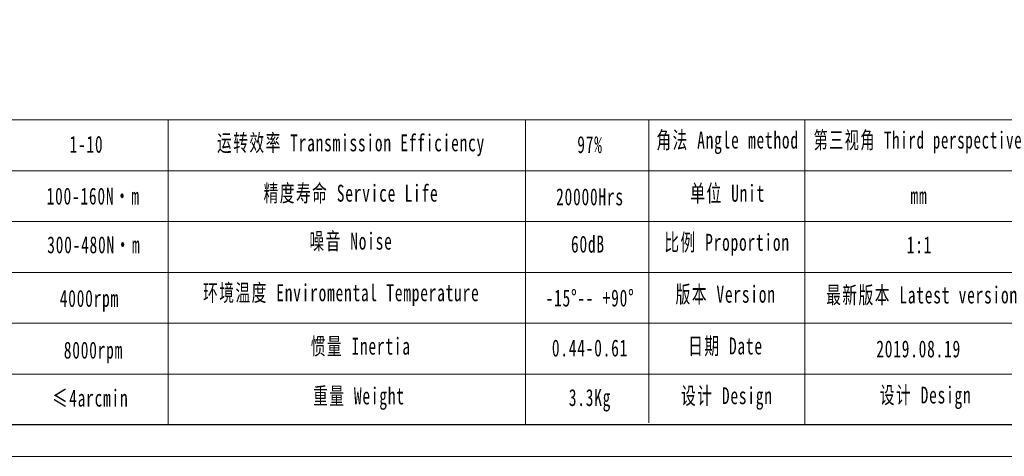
# Model space of a CAD drawing. Header units: millimetres. Extents: x 63 to 783, y 54 to 563.
# Tile 2 of 5: x 277 to 543, y 54 to 172. Entities that reach past the tile are written whole.
import ezdxf

# ---------------------------------------------------------------- set-up
doc = ezdxf.new("R2010")
doc.units = ezdxf.units.MM
doc.header["$LTSCALE"] = 10
doc.layers.add('图框_外框线', color=7, linetype='Continuous', lineweight=18)
doc.styles.add('标准', font='txt', dxfattribs={"width": 0.667})

msp = doc.modelspace()

# ---------------------------------------------------------------- linework, layer by layer
at = {"layer": '图框_外框线'}
for p, q in [((126.7, 144.6), (774.05, 144.6)), ((317.37, 144.6), (317.37, 62.39)), ((413.63, 144.6), (413.63, 62.38)), ((446.9, 144.6), (446.9, 62.83)), ((488.91, 144.6), (488.91, 62.38)), ((188.74, 130.88), (552.57, 130.88)), ((126.7, 117.16), (774.05, 117.16)), ((188.74, 103.44), (774.05, 103.44)), ((188.74, 89.72), (774.05, 89.72)), ((188.74, 76.01), (774.05, 76.01))]:
    msp.add_line(p, q, dxfattribs=at)
at = {"layer": '图框_外框线', "color": 3}
msp.add_lwpolyline([(63.15, 53.81), (782.62, 53.81), (782.62, 562.58), (63.15, 562.58)], close=True, dxfattribs=at)
at = {"layer": '图框_外框线', "color": 3, "lineweight": 25}
msp.add_lwpolyline([(105.98, 62.38), (774.05, 62.38), (774.05, 554.01), (105.98, 554.01)], close=True, dxfattribs=at)

# ---------------------------------------------------------------- texts
at = {"layer": '图框_外框线', "color": 1, "attachment_point": 2, "style": '标准'}
for s, insert, char_height, width in [('\\T1.1;运转效率 Transmission Efficiency', (366.63, 140.69), 4.5731, 77.7134), ('\\T1.1;角法 Angle method ', (468.13, 141.44), 4.5731, 58.4841), ('\\T1.1;第三视角 Third perspective', (520.58, 141.44), 4.5731, 70.0893), ('{\\T1.10000;1-10}', (295.33, 140.3), 4.5731, 19.4439), ('\\T1.1;97%', (431.04, 140.22), 4.573, 58.4841), ('\\T1.1;精度寿命 Service Life', (366.63, 127.1), 4.5731, 60.9995), ('\\T1.1;单位 Unit', (468.15, 127.08), 4.5731, 58.4841), ('\\T1.1;100-160N·m', (297.14, 126.32), 4.5731, 37.8774), ('\\T1.1;20000Hrs', (431.04, 126.13), 4.5731, 58.4841), ('\\T1.1;mm', (519.71, 126.43), 4.573, 58.4841), ('\\T1.1;噪音 Noise', (366.63, 114.16), 4.5731, 40.3529), ('\\T1.1;比例 Proportion', (467.99, 113.85), 4.5731, 39.3775), ('\\T1.1;300-480N·m', (297.31, 113.18), 4.5731, 45.4817), ('\\T1.1;60dB', (430.48, 113.36), 4.573, 30.1772), ('\\T1.1;1:1', (519.83, 113.17), 4.573, 58.4841), ('\\T1.1;环境温度 Enviromental Temperature', (364.01, 100.24), 4.5731, 77.058), ('\\T1.1;4000rpm', (296.12, 98.72), 4.5731, 31.5106), ('\\T1.1;-15%%D-- +90%%D', (431.04, 98.82), 4.5731, 39.2294), ('\\T1.1;版本 Version', (467.61, 99.84), 4.5731, 58.4841), ('\\T1.1;最新版本 Latest version', (520.54, 99.64), 4.5731, 58.4841), ('\\T1.1;惯量 Inertia', (369.25, 85.83), 4.5731, 41.3147), ('\\T1.1;0.44-0.61', (431.04, 85.34), 4.5731, 30.93), ('\\T1.1;日期 Date', (467.56, 85.89), 4.5731, 58.4841), ('\\T1.1;2019.08.19', (519.62, 85.09), 4.5731, 58.4841), ('\\T1.1;8000rpm', (297.21, 84.76), 4.5731, 99.9948), ('\\T1.1;≤4arcmin ', (296.38, 71.81), 4.5731, 35.1786), ('\\T1.1;重量 Weight', (368.76, 72.41), 4.5731, 35.5596), ('\\T1.1;3.3Kg', (431.04, 71.96), 4.5731, 30.598), ('\\T1.1;设计 Design', (467.94, 72.46), 4.5731, 58.4841), ('\\T1.1;设计 Design', (521.5, 72.64), 4.5731, 58.4841)]:
    msp.add_mtext(s, dxfattribs=dict(at, insert=insert, char_height=char_height, width=width))

doc.saveas('drawing.dxf')
